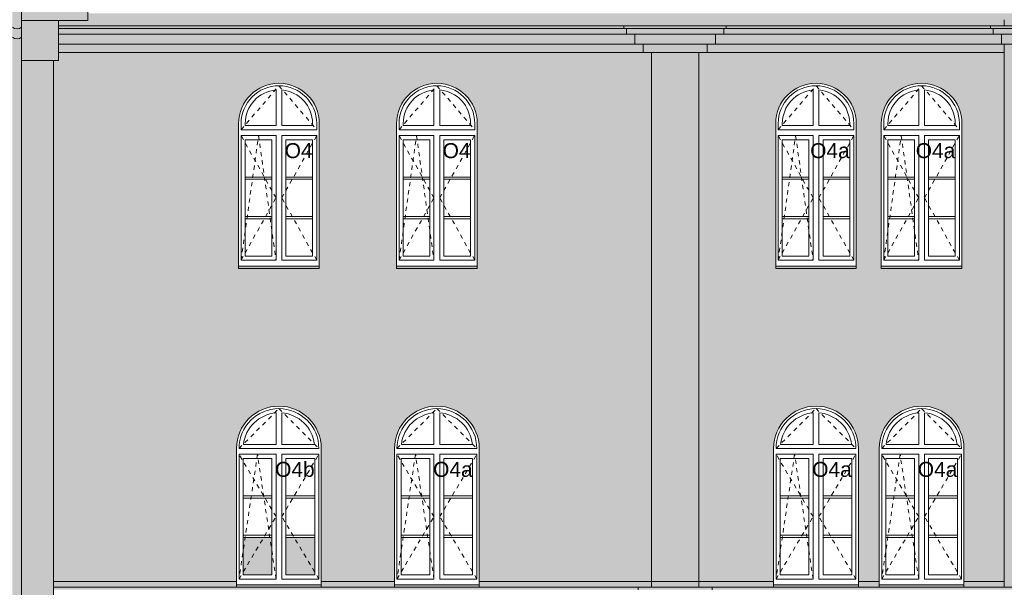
# Model space of a CAD drawing. Extents: x -396299 to -11759, y -15022 to 18278.
# Tile 30 of 205: x -321207 to -309364, y 1053 to 7883. Entities that reach past the tile are written whole.
import ezdxf

# ---------------------------------------------------------------- set-up
doc = ezdxf.new("R2010")
doc.units = 0
doc.header["$MEASUREMENT"] = 0
doc.linetypes.add('Hidden Line', pattern=[100, 50, -50])
doc.layers.add('Arch okna_Nr_Pióra__102', color=7, linetype='Continuous', lineweight=13, true_color=0xcccccc)
doc.layers.add('Arch okna_Nr_Pióra__114', color=7, linetype='Continuous', lineweight=13, true_color=0xf1d696)
for name, color, linetype, lineweight in [('Arch okna_Nr_Pióra__32', 34, 'Continuous', 15), ('Arch opisy okien_Nr_Pióra__21', 7, 'Continuous', 13), ('INWENT DACH_Nr_Pióra__5', 7, 'Continuous', 13), ('INWENT ODWODNIENIE_Nr_Pióra__21', 7, 'Continuous', 13), ('INWENT. DRZWI_Nr_Pióra__21', 7, 'Continuous', 13), ('INWENT. OKNA_Nr_Pióra__21', 7, 'Continuous', 13), ('INWENT.ŚCIANY_Nr_Pióra__21', 7, 'Continuous', 13)]:
    doc.layers.add(name, color=color, linetype=linetype, lineweight=lineweight)
doc.styles.add('GENERATED_STYLE_8', font='arial.ttf')

msp = doc.modelspace()

# ---------------------------------------------------------------- hatches: boundary and pattern name
at = {"layer": 'Arch okna_Nr_Pióra__102', "linetype": 'Continuous', "lineweight": 0, "true_color": 0x333333}
for points in [[(-318518.7, 1203.2), (-318173.7, 1203.2), (-318173.7, 1653.2), (-318518.7, 1653.2)], [(-318003.7, 1203.2), (-317658.7, 1203.2), (-317658.7, 1653.2), (-318003.7, 1653.2)]]:
    msp.add_hatch(color=250, dxfattribs=at).paths.add_polyline_path(points, flags=0)
at = {"layer": 'Arch okna_Nr_Pióra__114', "linetype": 'Continuous', "lineweight": 0, "true_color": 0x3c3525}
for points in [[(-321183.7, 7993.2), (-321183.7, 7873.2), (-320388.7, 7873.2), (-320388.7, 7993.2), (-320368.7, 7993.2), (-320368.7, 8023.2), (-320348.7, 8023.2), (-320348.7, 8053.2), (-320328.7, 8053.2), (-320328.7, 8075), (-321183.7, 8075), (-321183.7, 8053.2), (-321183.7, 8023.2)], [(-320738.7, 7488.2), (-309363.7, 7488.2), (-309363.7, 7588.2), (-309298.7, 7588.2), (-309298.7, 7488.2), (-281243.7, 7488.2), (-281243.7, 7588.2), (-281143.7, 7588.2), (-281143.7, 7708.2), (-281043.7, 7708.2), (-281043.7, 7778.2), (-320738.7, 7778.2)]]:
    msp.add_hatch(color=39, dxfattribs=at).paths.add_polyline_path(points, flags=0)
at = {"layer": 'Arch okna_Nr_Pióra__114', "linetype": 'Continuous', "lineweight": 0, "true_color": 0x786b4b}
for points in [[(-321183.7, 7393.2), (-320738.7, 7393.2), (-320738.7, 7873.2), (-321183.7, 7873.2)], [(-313608.7, 7488.2), (-313608.7, 1123.2), (-313038.7, 1123.2), (-313038.7, 7488.2)], [(-320798.7, -1980), (-320798.7, 7393.2), (-321183.7, 7393.2), (-321183.7, -1980)]]:
    msp.add_hatch(color=47, dxfattribs=at).paths.add_polyline_path(points, flags=0)
h = msp.add_hatch(color=47, dxfattribs=at)
h.paths.add_polyline_path([(-320798.7, 7393.2), (-320798.7, 1123.2), (-318598.7, 1123.2), (-318598.7, 2723.2, -1), (-317578.7, 2723.2), (-317578.7, 1123.2), (-316698.7, 1123.2), (-316698.7, 2723.2, -1), (-315678.7, 2723.2), (-315678.7, 1123.2), (-313608.7, 1123.2), (-313608.7, 7488.2), (-320738.7, 7488.2), (-320738.7, 7393.2)], flags=0)
h.paths.add_polyline_path([(-318573.7, 4888.2), (-318573.7, 6633.2, -1), (-317603.7, 6633.2), (-317603.7, 4888.2)], flags=0)
h.paths.add_polyline_path([(-315703.7, 4888.2), (-316673.7, 4888.2), (-316673.7, 6633.2, -1), (-315703.7, 6633.2)], flags=0)
h = msp.add_hatch(color=47, dxfattribs=at)
h.paths.add_polyline_path([(-313038.7, 7488.2), (-313038.7, 1123.2), (-312138.7, 1123.2), (-312138.7, 2723.2, -1), (-311118.7, 2723.2), (-311118.7, 1123.2), (-310868.7, 1123.2), (-310868.7, 2723.2, -1), (-309848.7, 2723.2), (-309848.7, 1123.2), (-309363.7, 1123.2), (-309363.7, 7488.2), (-312938.7, 7488.2)], flags=0)
h.paths.add_polyline_path([(-312113.7, 4918.2), (-311143.7, 4918.2), (-311143.7, 6633.2, 1), (-312113.7, 6633.2)], flags=0)
h.paths.add_polyline_path([(-310843.7, 4918.2), (-309873.7, 4918.2), (-309873.7, 6633.2, 1), (-310843.7, 6633.2)], flags=0)
at = {"layer": 'Arch okna_Nr_Pióra__32', "linetype": 'Continuous', "lineweight": 0, "true_color": 0x603000}
for points in [[(-321323.7, -2151.8), (-321293.7, -2181.8), (-321293.7, -3991.8), (-321183.7, -3991.8), (-321183.7, -2181.8), (-321153.7, -2151.8), (-321153.7, -2121.8), (-321183.7, -2121.8), (-321183.7, 10793.4), (-321293.7, 10793.4), (-321293.7, -2121.8), (-321323.7, -2121.8)], [(-320388.7, 7957.6), (-309228.7, 7957.6), (-309228.7, 7778.2), (-320738.7, 7778.2), (-320738.7, 7873.2), (-320388.7, 7873.2)], [(-309363.7, 7488.2), (-309363.7, 1023.2), (-309253.7, 1023.2), (-309253.7, 7488.2), (-309298.7, 7488.2), (-309298.7, 7588.2), (-309363.7, 7588.2)], [(-317603.7, 4918.2), (-318573.7, 4918.2), (-318573.7, 4888.2), (-317603.7, 4888.2)], [(-315703.7, 4918.2), (-316673.7, 4918.2), (-316673.7, 4888.2), (-315703.7, 4888.2)], [(-320798.7, 1123.2), (-320798.7, 1053.2), (-320798.7, 1023.2), (-313768.7, 1023.2), (-312878.7, 1023.2), (-309363.7, 1023.2), (-309363.7, 1053.2), (-309363.7, 1123.2), (-309848.7, 1123.2), (-309848.7, 1083.2), (-310868.7, 1083.2), (-310868.7, 1123.2), (-311118.7, 1123.2), (-311118.7, 1083.2), (-312138.7, 1083.2), (-312138.7, 1123.2), (-313038.7, 1123.2), (-313608.7, 1123.2), (-315678.7, 1123.2), (-315678.7, 1083.2), (-316698.7, 1083.2), (-316698.7, 1123.2), (-317578.7, 1123.2), (-317578.7, 1083.2), (-318598.7, 1083.2), (-318598.7, 1123.2)]]:
    msp.add_hatch(color=48, dxfattribs=at).paths.add_polyline_path(points, flags=0)

# ---------------------------------------------------------------- linework, layer by layer
at = {"layer": 'INWENT DACH_Nr_Pióra__5', "linetype": 'Continuous'}
for p in [(-320388.7, 7993.2), (-321183.7, 7873.2)]:
    msp.add_line(p, (-320388.7, 7873.2), dxfattribs=at)
at = {"layer": 'INWENT ODWODNIENIE_Nr_Pióra__21', "linetype": 'Continuous'}
for p, q in [((-321183.7, 10793.4), (-321183.7, -2121.8)), ((-309363.7, 7808.2), (-309363.7, 7882.6)), ((-309363.7, 1053.2), (-309363.7, 7588.2))]:
    msp.add_line(p, q, dxfattribs=at)
for centre in [(-321238.7, 7859.1), (-321238.7, 7739.1)]:
    msp.add_arc(centre, 86, 230.25507, 309.74493, dxfattribs=at)
at = {"layer": 'INWENT. DRZWI_Nr_Pióra__21', "linetype": 'Hidden Line'}
for p, q in [((-318543.7, 6558.2), (-318088.7, 7088.2)), ((-318088.7, 7088.2), (-317633.7, 6558.2)), ((-316643.7, 6558.2), (-316188.7, 7088.2)), ((-316188.7, 7088.2), (-315733.7, 6558.2)), ((-312083.7, 6558.2), (-311628.7, 7088.2)), ((-311628.7, 7088.2), (-311173.7, 6558.2)), ((-310813.7, 6558.2), (-310358.7, 7088.2)), ((-310358.7, 7088.2), (-309903.7, 6558.2)), ((-318543.7, 4988.2), (-318333.7, 6488.2)), ((-318123.7, 5738.2), (-318543.7, 6488.2)), ((-318333.7, 6488.2), (-318123.7, 4988.2)), ((-318053.7, 5738.2), (-317633.7, 6488.2)), ((-316643.7, 4988.2), (-316433.7, 6488.2)), ((-316223.7, 5738.2), (-316643.7, 6488.2)), ((-316433.7, 6488.2), (-316223.7, 4988.2)), ((-316153.7, 5738.2), (-315733.7, 6488.2)), ((-312083.7, 4988.2), (-311873.7, 6488.2)), ((-311663.7, 5738.2), (-312083.7, 6488.2)), ((-311873.7, 6488.2), (-311663.7, 4988.2)), ((-311593.7, 5738.2), (-311173.7, 6488.2)), ((-310813.7, 4988.2), (-310603.7, 6488.2)), ((-310393.7, 5738.2), (-310813.7, 6488.2)), ((-310603.7, 6488.2), (-310393.7, 4988.2)), ((-310323.7, 5738.2), (-309903.7, 6488.2)), ((-318543.7, 4988.2), (-318123.7, 5738.2)), ((-317633.7, 4988.2), (-318053.7, 5738.2)), ((-316643.7, 4988.2), (-316223.7, 5738.2)), ((-315733.7, 4988.2), (-316153.7, 5738.2)), ((-312083.7, 4988.2), (-311663.7, 5738.2)), ((-311173.7, 4988.2), (-311593.7, 5738.2)), ((-310813.7, 4988.2), (-310393.7, 5738.2)), ((-309903.7, 4988.2), (-310323.7, 5738.2)), ((-318568.7, 2723.2), (-318088.7, 3203.2)), ((-318088.7, 3203.2), (-317608.7, 2723.2)), ((-316668.7, 2723.2), (-316188.7, 3203.2)), ((-316188.7, 3203.2), (-315708.7, 2723.2)), ((-312108.7, 2723.2), (-311628.7, 3203.2)), ((-311628.7, 3203.2), (-311148.7, 2723.2)), ((-310838.7, 2723.2), (-310358.7, 3203.2)), ((-310358.7, 3203.2), (-309878.7, 2723.2)), ((-318346.2, 2653.2), (-318568.7, 1153.2)), ((-318123.7, 1903.2), (-318568.7, 2653.2)), ((-318123.7, 1153.2), (-318346.2, 2653.2)), ((-318053.7, 1903.2), (-317608.7, 2653.2)), ((-316446.2, 2653.2), (-316668.7, 1153.2)), ((-316223.7, 1903.2), (-316668.7, 2653.2)), ((-316223.7, 1153.2), (-316446.2, 2653.2)), ((-316153.7, 1903.2), (-315708.7, 2653.2)), ((-311886.2, 2653.2), (-312108.7, 1153.2)), ((-311663.7, 1903.2), (-312108.7, 2653.2)), ((-311663.7, 1153.2), (-311886.2, 2653.2)), ((-311593.7, 1903.2), (-311148.7, 2653.2)), ((-310616.2, 2653.2), (-310838.7, 1153.2)), ((-310393.7, 1903.2), (-310838.7, 2653.2)), ((-310393.7, 1153.2), (-310616.2, 2653.2)), ((-310323.7, 1903.2), (-309878.7, 2653.2)), ((-318568.7, 1153.2), (-318123.7, 1903.2)), ((-317608.7, 1153.2), (-318053.7, 1903.2)), ((-316668.7, 1153.2), (-316223.7, 1903.2)), ((-315708.7, 1153.2), (-316153.7, 1903.2)), ((-312108.7, 1153.2), (-311663.7, 1903.2)), ((-311148.7, 1153.2), (-311593.7, 1903.2)), ((-310838.7, 1153.2), (-310393.7, 1903.2)), ((-309878.7, 1153.2), (-310323.7, 1903.2))]:
    msp.add_line(p, q, dxfattribs=at)
at = {"layer": 'INWENT. OKNA_Nr_Pióra__21', "linetype": 'Continuous'}
for p, q in [((-318123.7, 6608.2), (-318123.7, 7036.7)), ((-318053.7, 6608.2), (-318053.7, 7036.7)), ((-316223.7, 6608.2), (-316223.7, 7036.7)), ((-316153.7, 6608.2), (-316153.7, 7036.7)), ((-311663.7, 6608.2), (-311663.7, 7036.7)), ((-311593.7, 6608.2), (-311593.7, 7036.7)), ((-310393.7, 6608.2), (-310393.7, 7036.7)), ((-310323.7, 6608.2), (-310323.7, 7036.7)), ((-318543.7, 6558.2), (-318543.7, 6633.2)), ((-318493.7, 6633.2), (-318493.7, 6608.2)), ((-317683.7, 6633.2), (-317683.7, 6608.2)), ((-317633.7, 6558.2), (-317633.7, 6633.2)), ((-316643.7, 6558.2), (-316643.7, 6633.2)), ((-316593.7, 6633.2), (-316593.7, 6608.2)), ((-315783.7, 6633.2), (-315783.7, 6608.2)), ((-315733.7, 6558.2), (-315733.7, 6633.2)), ((-312083.7, 6558.2), (-312083.7, 6633.2)), ((-312033.7, 6633.2), (-312033.7, 6608.2)), ((-311223.7, 6633.2), (-311223.7, 6608.2)), ((-311173.7, 6558.2), (-311173.7, 6633.2)), ((-310813.7, 6558.2), (-310813.7, 6633.2)), ((-310763.7, 6633.2), (-310763.7, 6608.2)), ((-309953.7, 6633.2), (-309953.7, 6608.2)), ((-309903.7, 6558.2), (-309903.7, 6633.2)), ((-317633.7, 6558.2), (-318543.7, 6558.2)), ((-318123.7, 6608.2), (-318493.7, 6608.2)), ((-318053.7, 6608.2), (-317683.7, 6608.2)), ((-315733.7, 6558.2), (-316643.7, 6558.2)), ((-316223.7, 6608.2), (-316593.7, 6608.2)), ((-316153.7, 6608.2), (-315783.7, 6608.2)), ((-311173.7, 6558.2), (-312083.7, 6558.2)), ((-311663.7, 6608.2), (-312033.7, 6608.2)), ((-311593.7, 6608.2), (-311223.7, 6608.2)), ((-309903.7, 6558.2), (-310813.7, 6558.2)), ((-310393.7, 6608.2), (-310763.7, 6608.2)), ((-310323.7, 6608.2), (-309953.7, 6608.2)), ((-318543.7, 4988.2), (-318543.7, 6488.2)), ((-318123.7, 6488.2), (-318543.7, 6488.2)), ((-318173.7, 6438.2), (-318493.7, 6438.2)), ((-318493.7, 5038.2), (-318493.7, 6438.2)), ((-318173.7, 5038.2), (-318173.7, 6438.2)), ((-318123.7, 4988.2), (-318123.7, 6488.2)), ((-318053.7, 4988.2), (-318053.7, 6488.2)), ((-318053.7, 6488.2), (-317633.7, 6488.2)), ((-318003.7, 6438.2), (-317683.7, 6438.2)), ((-318003.7, 5038.2), (-318003.7, 6438.2)), ((-317683.7, 5038.2), (-317683.7, 6438.2)), ((-317633.7, 4988.2), (-317633.7, 6488.2)), ((-316643.7, 4988.2), (-316643.7, 6488.2)), ((-316223.7, 6488.2), (-316643.7, 6488.2)), ((-316273.7, 6438.2), (-316593.7, 6438.2)), ((-316593.7, 5038.2), (-316593.7, 6438.2)), ((-316273.7, 5038.2), (-316273.7, 6438.2)), ((-316223.7, 4988.2), (-316223.7, 6488.2)), ((-316153.7, 4988.2), (-316153.7, 6488.2)), ((-316153.7, 6488.2), (-315733.7, 6488.2)), ((-316103.7, 6438.2), (-315783.7, 6438.2)), ((-316103.7, 5038.2), (-316103.7, 6438.2)), ((-315783.7, 5038.2), (-315783.7, 6438.2)), ((-315733.7, 4988.2), (-315733.7, 6488.2)), ((-312083.7, 4988.2), (-312083.7, 6488.2)), ((-311663.7, 6488.2), (-312083.7, 6488.2)), ((-311713.7, 6438.2), (-312033.7, 6438.2)), ((-312033.7, 5038.2), (-312033.7, 6438.2)), ((-311713.7, 5038.2), (-311713.7, 6438.2)), ((-311663.7, 4988.2), (-311663.7, 6488.2)), ((-311593.7, 4988.2), (-311593.7, 6488.2)), ((-311593.7, 6488.2), (-311173.7, 6488.2)), ((-311543.7, 6438.2), (-311223.7, 6438.2)), ((-311543.7, 5038.2), (-311543.7, 6438.2)), ((-311223.7, 5038.2), (-311223.7, 6438.2)), ((-311173.7, 4988.2), (-311173.7, 6488.2)), ((-310813.7, 4988.2), (-310813.7, 6488.2)), ((-310393.7, 6488.2), (-310813.7, 6488.2)), ((-310443.7, 6438.2), (-310763.7, 6438.2)), ((-310763.7, 5038.2), (-310763.7, 6438.2)), ((-310443.7, 5038.2), (-310443.7, 6438.2)), ((-310393.7, 4988.2), (-310393.7, 6488.2)), ((-310323.7, 4988.2), (-310323.7, 6488.2)), ((-310323.7, 6488.2), (-309903.7, 6488.2)), ((-310273.7, 6438.2), (-309953.7, 6438.2)), ((-310273.7, 5038.2), (-310273.7, 6438.2)), ((-309953.7, 5038.2), (-309953.7, 6438.2)), ((-309903.7, 4988.2), (-309903.7, 6488.2)), ((-318173.7, 5988.2), (-318493.7, 5988.2)), ((-318173.7, 5962.2), (-318493.7, 5962.2)), ((-318003.7, 5988.2), (-317683.7, 5988.2)), ((-318003.7, 5962.2), (-317683.7, 5962.2)), ((-316273.7, 5988.2), (-316593.7, 5988.2)), ((-316273.7, 5962.2), (-316593.7, 5962.2)), ((-316103.7, 5988.2), (-315783.7, 5988.2)), ((-316103.7, 5962.2), (-315783.7, 5962.2)), ((-311713.7, 5988.2), (-312033.7, 5988.2)), ((-311713.7, 5962.2), (-312033.7, 5962.2)), ((-311543.7, 5988.2), (-311223.7, 5988.2)), ((-311543.7, 5962.2), (-311223.7, 5962.2)), ((-310443.7, 5988.2), (-310763.7, 5988.2)), ((-310443.7, 5962.2), (-310763.7, 5962.2)), ((-310273.7, 5988.2), (-309953.7, 5988.2)), ((-310273.7, 5962.2), (-309953.7, 5962.2)), ((-318173.7, 5514.2), (-318493.7, 5514.2)), ((-318173.7, 5488.2), (-318493.7, 5488.2)), ((-318003.7, 5514.2), (-317683.7, 5514.2)), ((-318003.7, 5488.2), (-317683.7, 5488.2)), ((-316273.7, 5514.2), (-316593.7, 5514.2)), ((-316273.7, 5488.2), (-316593.7, 5488.2)), ((-316103.7, 5514.2), (-315783.7, 5514.2)), ((-316103.7, 5488.2), (-315783.7, 5488.2)), ((-311713.7, 5514.2), (-312033.7, 5514.2)), ((-311713.7, 5488.2), (-312033.7, 5488.2)), ((-311543.7, 5514.2), (-311223.7, 5514.2)), ((-311543.7, 5488.2), (-311223.7, 5488.2)), ((-310443.7, 5514.2), (-310763.7, 5514.2)), ((-310443.7, 5488.2), (-310763.7, 5488.2)), ((-310273.7, 5514.2), (-309953.7, 5514.2)), ((-310273.7, 5488.2), (-309953.7, 5488.2)), ((-318123.7, 4988.2), (-318543.7, 4988.2)), ((-318173.7, 5038.2), (-318493.7, 5038.2)), ((-318053.7, 4988.2), (-317633.7, 4988.2)), ((-318003.7, 5038.2), (-317683.7, 5038.2)), ((-316223.7, 4988.2), (-316643.7, 4988.2)), ((-316273.7, 5038.2), (-316593.7, 5038.2)), ((-316153.7, 4988.2), (-315733.7, 4988.2)), ((-316103.7, 5038.2), (-315783.7, 5038.2)), ((-311663.7, 4988.2), (-312083.7, 4988.2)), ((-311713.7, 5038.2), (-312033.7, 5038.2)), ((-311593.7, 4988.2), (-311173.7, 4988.2)), ((-311543.7, 5038.2), (-311223.7, 5038.2)), ((-310393.7, 4988.2), (-310813.7, 4988.2)), ((-310443.7, 5038.2), (-310763.7, 5038.2)), ((-310323.7, 4988.2), (-309903.7, 4988.2)), ((-310273.7, 5038.2), (-309953.7, 5038.2)), ((-318123.7, 2773.2), (-318123.7, 3151.8)), ((-318053.7, 2773.2), (-318053.7, 3151.8)), ((-316223.7, 2773.2), (-316223.7, 3151.8)), ((-316153.7, 2773.2), (-316153.7, 3151.8)), ((-311663.7, 2773.2), (-311663.7, 3151.8)), ((-311593.7, 2773.2), (-311593.7, 3151.8)), ((-310393.7, 2773.2), (-310393.7, 3151.8)), ((-310323.7, 2773.2), (-310323.7, 3151.8)), ((-318123.7, 2773.2), (-318515.8, 2773.2)), ((-318053.7, 2773.2), (-317661.7, 2773.2)), ((-316223.7, 2773.2), (-316615.8, 2773.2)), ((-316153.7, 2773.2), (-315761.7, 2773.2)), ((-311663.7, 2773.2), (-312055.8, 2773.2)), ((-311593.7, 2773.2), (-311201.7, 2773.2)), ((-310393.7, 2773.2), (-310785.8, 2773.2)), ((-310323.7, 2773.2), (-309931.7, 2773.2)), ((-317608.7, 2723.2), (-318568.7, 2723.2)), ((-318568.7, 1153.2), (-318568.7, 2653.2)), ((-318123.7, 2653.2), (-318568.7, 2653.2)), ((-318123.7, 1153.2), (-318123.7, 2653.2)), ((-318053.7, 1153.2), (-318053.7, 2653.2)), ((-318053.7, 2653.2), (-317608.7, 2653.2)), ((-317608.7, 1153.2), (-317608.7, 2653.2)), ((-315708.7, 2723.2), (-316668.7, 2723.2)), ((-316668.7, 1153.2), (-316668.7, 2653.2)), ((-316223.7, 2653.2), (-316668.7, 2653.2)), ((-316223.7, 1153.2), (-316223.7, 2653.2)), ((-316153.7, 1153.2), (-316153.7, 2653.2)), ((-316153.7, 2653.2), (-315708.7, 2653.2)), ((-315708.7, 1153.2), (-315708.7, 2653.2)), ((-311148.7, 2723.2), (-312108.7, 2723.2)), ((-312108.7, 1153.2), (-312108.7, 2653.2)), ((-311663.7, 2653.2), (-312108.7, 2653.2)), ((-311663.7, 1153.2), (-311663.7, 2653.2)), ((-311593.7, 1153.2), (-311593.7, 2653.2)), ((-311593.7, 2653.2), (-311148.7, 2653.2)), ((-311148.7, 1153.2), (-311148.7, 2653.2)), ((-309878.7, 2723.2), (-310838.7, 2723.2)), ((-310838.7, 1153.2), (-310838.7, 2653.2)), ((-310393.7, 2653.2), (-310838.7, 2653.2)), ((-310393.7, 1153.2), (-310393.7, 2653.2)), ((-310323.7, 1153.2), (-310323.7, 2653.2)), ((-310323.7, 2653.2), (-309878.7, 2653.2)), ((-309878.7, 1153.2), (-309878.7, 2653.2)), ((-318173.7, 2603.2), (-318518.7, 2603.2)), ((-318518.7, 1203.2), (-318518.7, 2603.2)), ((-318173.7, 1203.2), (-318173.7, 2603.2)), ((-318003.7, 2603.2), (-317658.7, 2603.2)), ((-318003.7, 1203.2), (-318003.7, 2603.2)), ((-317658.7, 1203.2), (-317658.7, 2603.2)), ((-316273.7, 2603.2), (-316618.7, 2603.2)), ((-316618.7, 1203.2), (-316618.7, 2603.2)), ((-316273.7, 1203.2), (-316273.7, 2603.2)), ((-316103.7, 2603.2), (-315758.7, 2603.2)), ((-316103.7, 1203.2), (-316103.7, 2603.2)), ((-315758.7, 1203.2), (-315758.7, 2603.2)), ((-311713.7, 2603.2), (-312058.7, 2603.2)), ((-312058.7, 1203.2), (-312058.7, 2603.2)), ((-311713.7, 1203.2), (-311713.7, 2603.2)), ((-311543.7, 2603.2), (-311198.7, 2603.2)), ((-311543.7, 1203.2), (-311543.7, 2603.2)), ((-311198.7, 1203.2), (-311198.7, 2603.2)), ((-310443.7, 2603.2), (-310788.7, 2603.2)), ((-310788.7, 1203.2), (-310788.7, 2603.2)), ((-310443.7, 1203.2), (-310443.7, 2603.2)), ((-310273.7, 2603.2), (-309928.7, 2603.2)), ((-310273.7, 1203.2), (-310273.7, 2603.2)), ((-309928.7, 1203.2), (-309928.7, 2603.2)), ((-318173.7, 2153.2), (-318518.7, 2153.2)), ((-318003.7, 2153.2), (-317658.7, 2153.2)), ((-316273.7, 2153.2), (-316618.7, 2153.2)), ((-316103.7, 2153.2), (-315758.7, 2153.2)), ((-311713.7, 2153.2), (-312058.7, 2153.2)), ((-311543.7, 2153.2), (-311198.7, 2153.2)), ((-310443.7, 2153.2), (-310788.7, 2153.2)), ((-310273.7, 2153.2), (-309928.7, 2153.2)), ((-318173.7, 2127.2), (-318518.7, 2127.2)), ((-318003.7, 2127.2), (-317658.7, 2127.2)), ((-316273.7, 2127.2), (-316618.7, 2127.2)), ((-316103.7, 2127.2), (-315758.7, 2127.2)), ((-311713.7, 2127.2), (-312058.7, 2127.2)), ((-311543.7, 2127.2), (-311198.7, 2127.2)), ((-310443.7, 2127.2), (-310788.7, 2127.2)), ((-310273.7, 2127.2), (-309928.7, 2127.2)), ((-318173.7, 1679.2), (-318518.7, 1679.2)), ((-318003.7, 1679.2), (-317658.7, 1679.2)), ((-316273.7, 1679.2), (-316618.7, 1679.2)), ((-316103.7, 1679.2), (-315758.7, 1679.2)), ((-311713.7, 1679.2), (-312058.7, 1679.2)), ((-311543.7, 1679.2), (-311198.7, 1679.2)), ((-310443.7, 1679.2), (-310788.7, 1679.2)), ((-310273.7, 1679.2), (-309928.7, 1679.2)), ((-318173.7, 1653.2), (-318518.7, 1653.2)), ((-318003.7, 1653.2), (-317658.7, 1653.2)), ((-316273.7, 1653.2), (-316618.7, 1653.2)), ((-316103.7, 1653.2), (-315758.7, 1653.2)), ((-311713.7, 1653.2), (-312058.7, 1653.2)), ((-311543.7, 1653.2), (-311198.7, 1653.2)), ((-310443.7, 1653.2), (-310788.7, 1653.2)), ((-310273.7, 1653.2), (-309928.7, 1653.2)), ((-318173.7, 1203.2), (-318518.7, 1203.2)), ((-318003.7, 1203.2), (-317658.7, 1203.2)), ((-316273.7, 1203.2), (-316618.7, 1203.2)), ((-316103.7, 1203.2), (-315758.7, 1203.2)), ((-311713.7, 1203.2), (-312058.7, 1203.2)), ((-311543.7, 1203.2), (-311198.7, 1203.2)), ((-310443.7, 1203.2), (-310788.7, 1203.2)), ((-310273.7, 1203.2), (-309928.7, 1203.2)), ((-317578.7, 1083.2), (-318598.7, 1083.2)), ((-318123.7, 1153.2), (-318568.7, 1153.2)), ((-318053.7, 1153.2), (-317608.7, 1153.2)), ((-315678.7, 1083.2), (-316698.7, 1083.2)), ((-316223.7, 1153.2), (-316668.7, 1153.2)), ((-316153.7, 1153.2), (-315708.7, 1153.2)), ((-311118.7, 1083.2), (-312138.7, 1083.2)), ((-311663.7, 1153.2), (-312108.7, 1153.2)), ((-311593.7, 1153.2), (-311148.7, 1153.2)), ((-309848.7, 1083.2), (-310868.7, 1083.2)), ((-310393.7, 1153.2), (-310838.7, 1153.2)), ((-310323.7, 1153.2), (-309878.7, 1153.2))]:
    msp.add_line(p, q, dxfattribs=at)
for centre, radius, start, end in [((-318088.7, 6633.2), 455, 0, 180), ((-318088.7, 6633.2), 405, 94.95767, 180), ((-318088.7, 6633.2), 405, 0, 85.04233), ((-316188.7, 6633.2), 455, 0, 180), ((-316188.7, 6633.2), 405, 94.95767, 180), ((-316188.7, 6633.2), 405, 0, 85.04233), ((-311628.7, 6633.2), 455, 0, 180), ((-311628.7, 6633.2), 405, 94.95767, 180), ((-311628.7, 6633.2), 405, 0, 85.04233), ((-310358.7, 6633.2), 455, 0, 180), ((-310358.7, 6633.2), 405, 94.95767, 180), ((-310358.7, 6633.2), 405, 0, 85.04233), ((-318088.7, 2723.2), 480, 0, 180), ((-316188.7, 2723.2), 480, 0, 180), ((-311628.7, 2723.2), 480, 0, 180), ((-310358.7, 2723.2), 480, 0, 180), ((-318088.7, 2723.2), 430, 94.66877, 173.32259), ((-318088.7, 2723.2), 430, 6.67741, 85.33123), ((-316188.7, 2723.2), 430, 94.66877, 173.32259), ((-316188.7, 2723.2), 430, 6.67741, 85.33123), ((-311628.7, 2723.2), 430, 94.66877, 173.32259), ((-311628.7, 2723.2), 430, 6.67741, 85.33123), ((-310358.7, 2723.2), 430, 94.66877, 173.32259), ((-310358.7, 2723.2), 430, 6.67741, 85.33123)]:
    msp.add_arc(centre, radius, start, end, dxfattribs=at)
at = {"layer": 'INWENT.ŚCIANY_Nr_Pióra__21', "linetype": 'Continuous'}
for p, q in [((-320738.7, 7873.2), (-320738.7, 7393.2)), ((-281013.7, 7808.2), (-320738.7, 7808.2)), ((-281013.7, 7778.2), (-320738.7, 7778.2)), ((-281043.7, 7708.2), (-320738.7, 7708.2)), ((-313938.7, 7778.2), (-313938.7, 7808.2)), ((-312738.7, 7808.2), (-313908.7, 7808.2)), ((-313908.7, 7708.2), (-313908.7, 7778.2)), ((-313908.7, 7708.2), (-312738.7, 7708.2)), ((-313808.7, 7588.2), (-313808.7, 7708.2)), ((-312838.7, 7588.2), (-312838.7, 7708.2)), ((-312738.7, 7708.2), (-312738.7, 7778.2)), ((-312708.7, 7778.2), (-312708.7, 7808.2)), ((-309528.7, 7778.2), (-309528.7, 7808.2)), ((-308328.7, 7808.2), (-309498.7, 7808.2)), ((-309498.7, 7708.2), (-309498.7, 7778.2)), ((-309498.7, 7708.2), (-308328.7, 7708.2)), ((-309398.7, 7588.2), (-309398.7, 7708.2)), ((-281143.7, 7588.2), (-320738.7, 7588.2)), ((-313808.7, 7588.2), (-312838.7, 7588.2)), ((-313708.7, 7488.2), (-313708.7, 7588.2)), ((-312938.7, 7488.2), (-312938.7, 7588.2)), ((-309398.7, 7588.2), (-308428.7, 7588.2)), ((-309363.7, 7488.2), (-320738.7, 7488.2)), ((-313708.7, 7488.2), (-312938.7, 7488.2)), ((-313608.7, 7488.2), (-313608.7, 1053.2)), ((-313038.7, 1053.2), (-313038.7, 7488.2)), ((-321183.7, 7393.2), (-320738.7, 7393.2)), ((-320798.7, 7393.2), (-320798.7, -1980)), ((-318573.7, 6633.2), (-318573.7, 4888.2)), ((-317603.7, 6633.2), (-317603.7, 4888.2)), ((-316673.7, 6633.2), (-316673.7, 4888.2)), ((-315703.7, 6633.2), (-315703.7, 4888.2)), ((-312113.7, 6633.2), (-312113.7, 4888.2)), ((-311143.7, 6633.2), (-311143.7, 4888.2)), ((-310843.7, 6633.2), (-310843.7, 4888.2)), ((-309873.7, 6633.2), (-309873.7, 4888.2)), ((-318573.7, 4918.2), (-317603.7, 4918.2)), ((-318573.7, 4888.2), (-317603.7, 4888.2)), ((-316673.7, 4918.2), (-315703.7, 4918.2)), ((-316673.7, 4888.2), (-315703.7, 4888.2)), ((-312113.7, 4918.2), (-311143.7, 4918.2)), ((-312113.7, 4888.2), (-311143.7, 4888.2)), ((-310843.7, 4918.2), (-309873.7, 4918.2)), ((-310843.7, 4888.2), (-309873.7, 4888.2)), ((-318598.7, 2723.2), (-318598.7, 1053.2)), ((-317578.7, 2723.2), (-317578.7, 1053.2)), ((-316698.7, 2723.2), (-316698.7, 1053.2)), ((-315678.7, 2723.2), (-315678.7, 1053.2)), ((-312138.7, 2723.2), (-312138.7, 1053.2)), ((-311118.7, 2723.2), (-311118.7, 1053.2)), ((-310868.7, 2723.2), (-310868.7, 1053.2)), ((-309848.7, 2723.2), (-309848.7, 1053.2)), ((-318598.7, 1123.2), (-320798.7, 1123.2)), ((-316698.7, 1123.2), (-317578.7, 1123.2)), ((-313038.7, 1123.2), (-315678.7, 1123.2)), ((-312138.7, 1123.2), (-313038.7, 1123.2)), ((-310868.7, 1123.2), (-311118.7, 1123.2)), ((-309363.7, 1123.2), (-309848.7, 1123.2)), ((-281213.7, 1053.2), (-320798.7, 1053.2)), ((-313768.7, 1053.2), (-313768.7, 1023.2)), ((-312878.7, 1053.2), (-312878.7, 1023.2))]:
    msp.add_line(p, q, dxfattribs=at)
for centre, radius in [((-318088.7, 6633.2), 485), ((-316188.7, 6633.2), 485), ((-311628.7, 6633.2), 485), ((-310358.7, 6633.2), 485), ((-318088.7, 2723.2), 510), ((-316188.7, 2723.2), 510), ((-311628.7, 2723.2), 510), ((-310358.7, 2723.2), 510)]:
    msp.add_arc(centre, radius, 0, 180, dxfattribs=at)

# ---------------------------------------------------------------- texts
at = {"layer": 'Arch opisy okien_Nr_Pióra__21', "linetype": 'Continuous', "char_height": 180, "attachment_point": 3, "style": 'GENERATED_STYLE_8'}
for s, insert in [('{O4}', (-317683.7, 6397)), ('{O4}', (-315783.7, 6397)), ('{O4a}', (-311223.7, 6397)), ('{O4a}', (-309953.7, 6397)), ('{O4b}', (-317658.7, 2562)), ('{O4a}', (-315758.7, 2562)), ('{O4a}', (-311198.7, 2562)), ('{O4a}', (-309928.7, 2562))]:
    msp.add_mtext(s, dxfattribs=dict(at, insert=insert))

doc.saveas('drawing.dxf')
